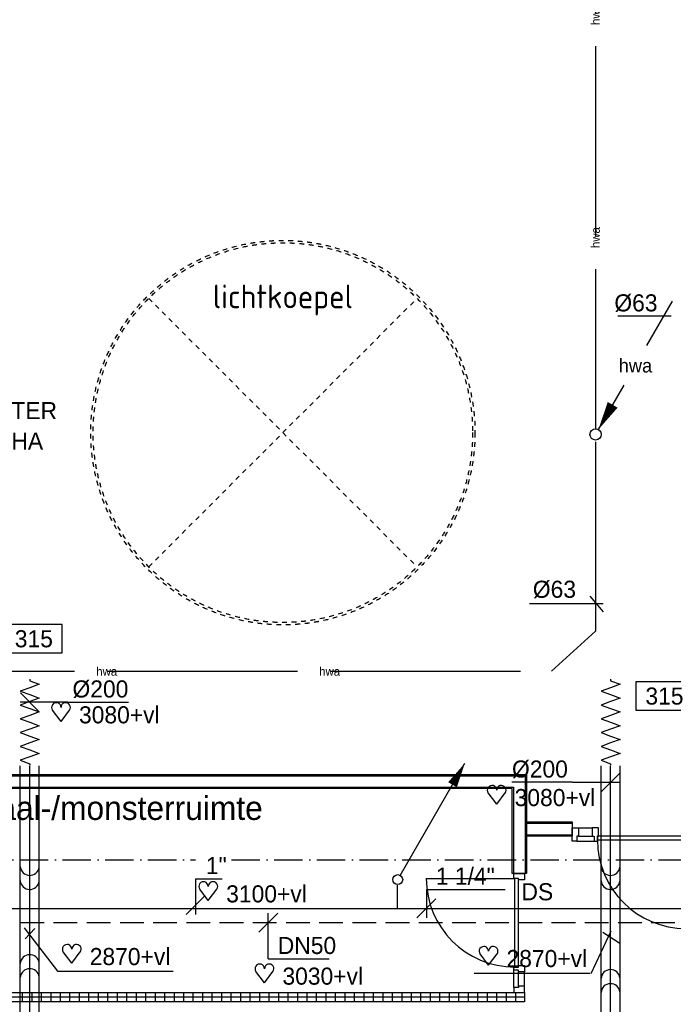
# Model space of a CAD drawing. Extents: x -41378 to 114803, y -24080 to 82188.
# Tile 130 of 137: x 92217 to 99107, y 59306 to 69677. Entities that reach past the tile are written whole.
import ezdxf
from ezdxf.enums import TextEntityAlignment as Align

# ---------------------------------------------------------------- set-up
doc = ezdxf.new("R2010")
doc.units = 0
doc.header["$LTSCALE"] = 50
for name, pattern in [('2322107', [2000, 1000, 1000]), ('2322108', [7, 5, -2]), ('2322122', [47, 40, -7]), ('2322134', [45, 40, -5]), ('CENTER2', [11.25, 7.5, -1.25, 1.25, -1.25]), ('DASHDOT', [9, 6, -1.5, 0, -1.5]), ('HIDDEN', [2, 1, -1])]:
    doc.linetypes.add(name, pattern=pattern)
doc.layers.get('0').update_dxf_attribs({"linetype": 'CONTINUOUS'})
for name, color, linetype in [('AL$1----_TEKST', 7, 'CONTINUOUS'), ('AL$7----_STRAMIEN', 1, 'DASHDOT'), ('AL22----_BINNENWAND', 7, 'CONTINUOUS'), ('AL32----_BINNENKOZ', 7, 'CONTINUOUS'), ('AL32----_DRAAIR', 7, 'CONTINUOUS'), ('AL32----_DRAAIRICHTING', 1, 'CONTINUOUS'), ('AL37----_DAKOPENING', 7, 'HIDDEN'), ('ALXAX---_TEGELWERK', 1, 'CONTINUOUS'), ('BOUW', 8, 'CONTINUOUS'), ('WL521---', 4, 'CONTINUOUS'), ('WL561---_AANVOER', 4, 'CONTINUOUS'), ('WL561---_RETOUR', 4, 'CONTINUOUS'), ('WL570---', 3, 'CONTINUOUS'), ('WL570---_HARTLIJN', 7, 'CONTINUOUS'), ('WL570---_TOEVOER', 3, 'CONTINUOUS'), ('WM$1----', 1, 'CONTINUOUS'), ('WM521---', 1, 'CONTINUOUS'), ('WM561---', 1, 'CONTINUOUS'), ('WM570---', 1, 'CONTINUOUS')]:
    doc.layers.add(name, color=color, linetype=linetype)
doc.layers.get('0').freeze()
doc.styles.add('BURO-018', font='BUROFONT.shx', dxfattribs={"height": 90})
doc.styles.add('BURO-025', font='BUROFONT.shx', dxfattribs={"height": 250})
doc.styles.get("Standard").update_dxf_attribs({"font": 'ISOCP'})

# ---------------------------------------------------------------- blocks, each defined once
blk = doc.blocks.new('LU-ORND')
at = {"color": 0, "linetype": 'CONTINUOUS'}
for p, q in [((-3, 1.5), (-3, -1.5)), ((3, 1.5), (-3, 1.5)), ((3, -1.5), (3, 1.5)), ((-3, -1.5), (3, -1.5))]:
    blk.add_line(p, q, dxfattribs=at)
blk = doc.blocks.new('LDV1107')
at = {"color": 0, "linetype": 'CONTINUOUS'}
blk.add_line((0.25, 0.433), (6.75, 11.691), dxfattribs=at)
blk.add_lwpolyline([(6.75, 11.691, 0, 1, 0), (5.5, 9.526, 1, 1, 0)], format="xyseb", dxfattribs=at)
blk.add_circle((0, 0), 0.5, dxfattribs=at)
blk = doc.blocks.new('LDV3')
at = {"color": 0, "linetype": 'CONTINUOUS'}
for p, q in [((4.5, 7.794), (6.75, 11.691)), ((0.25, 0.433), (2.5, 4.33))]:
    blk.add_line(p, q, dxfattribs=at)
blk.add_lwpolyline([(0.25, 0.433, 0, 1, 0), (1.5, 2.598, 1, 1, 0)], format="xyseb", dxfattribs=at)
blk.add_circle((0, 0), 0.5, dxfattribs=at)
at = {"color": 0, "linetype": 'CONTINUOUS', "style": 'BURO-018'}
blk.add_attdef('LD_TEXT1', text='', height=1.8, dxfattribs=at).set_placement((3.5, 6.062), align=Align.MIDDLE)
blk = doc.blocks.new('*U335', base_point=(93960, 60316))
at = {"color": 0, "linetype": 'CONTINUOUS'}
for p, q in [((93960, 60516), (93960, 60216)), ((93960, 60516), (94790, 60516)), ((94060, 60416), (93860, 60216))]:
    blk.add_line(p, q, dxfattribs=at)
at = {"color": 0, "linetype": 'CONTINUOUS', "style": 'BURO-018'}
blk.add_text('1 1/4"', height=180, dxfattribs=at).set_placement((94060, 60566))
blk = doc.blocks.new('LU-1D-F-C838A')
at = {"color": 0, "linetype": 'CONTINUOUS'}
for p, q in [((-453, 0), (-437, 0)), ((-437, 0), (-400, 100)), ((-400, 100), (-364, 0)), ((-364, 0), (-328, -100)), ((-328, -100), (-291, 0)), ((-291, 0), (-255, 100)), ((-255, 100), (-218, 0)), ((-218, 0), (-182, -100)), ((-182, -100), (-146, 0)), ((-146, 0), (-109, 100)), ((-109, 100), (-73, 0)), ((-73, 0), (-36, -100)), ((-36, -100), (0, 0)), ((0, 0), (36, 100)), ((36, 100), (73, 0)), ((73, 0), (109, -100)), ((109, -100), (146, 0)), ((146, 0), (182, 100)), ((182, 100), (218, 0)), ((218, 0), (255, -100)), ((255, -100), (291, 0)), ((291, 0), (328, 100)), ((328, 100), (364, 0)), ((364, 0), (400, -100)), ((400, -100), (437, 0)), ((437, 0), (453, 0))]:
    blk.add_line(p, q, dxfattribs=at)
blk = doc.blocks.new('LU-1D-K-C8')
at = {"color": 0, "linetype": 'CONTINUOUS'}
for p, q in [((-0.5, 100), (0.5, 100)), ((-0.5, -100), (0.5, -100))]:
    blk.add_line(p, q, dxfattribs=at)
at = {"layer": 'WL570---_HARTLIJN', "linetype": 'CENTER2'}
blk.add_line((-0.5, 0), (0.5, 0), dxfattribs=at)
blk = doc.blocks.new('*U413', base_point=(92423, 59659))
at = {"color": 0, "linetype": 'CONTINUOUS'}
for p, q in [((92423, 59559), (92224, 59759)), ((92723, 59659), (92223, 59659)), ((92723, 59659), (93363, 59659))]:
    blk.add_line(p, q, dxfattribs=at)
at = {"layer": 'WM570---', "linetype": 'CONTINUOUS', "style": 'BURO-018'}
blk.add_text('%%c200', height=180, dxfattribs=at).set_placement((92773, 59709))
blk = doc.blocks.new('HART')
at = {"color": 1}
for q in [(-39.7, 52.4), (39.7, 52.4)]:
    blk.add_line((0, 0), q, dxfattribs=at)
for centre, start, end in [((-22.1, 65.7), 0, 217.1867), ((22.1, 65.7), 322.8133, 180)]:
    blk.add_arc(centre, 22.1, start, end, dxfattribs=at)
blk = doc.blocks.new('*U502', base_point=(94837, 60165))
at = {"color": 0, "linetype": 'CONTINUOUS'}
for p, q in [((94937, 60265), (94737, 60065)), ((94837, 59785), (94837, 60265)), ((94837, 59785), (95477, 59785))]:
    blk.add_line(p, q, dxfattribs=at)
at = {"color": 0, "linetype": 'CONTINUOUS', "style": 'BURO-018'}
blk.add_text('DN50', height=180, dxfattribs=at).set_placement((94937, 59835))
blk = doc.blocks.new('*U505', base_point=(98345, 61644))
at = {"color": 0, "linetype": 'CONTINUOUS'}
for p, q in [((98345, 61544), (98545, 61744)), ((98045, 61644), (97405, 61644)), ((98045, 61644), (98545, 61644))]:
    blk.add_line(p, q, dxfattribs=at)
at = {"layer": 'WM570---', "linetype": 'CONTINUOUS', "style": 'BURO-018'}
blk.add_text('%%c200', height=180, dxfattribs=at).set_placement((97995, 61694), align=Align.RIGHT)
blk = doc.blocks.new('2322122-2')
at = {"layer": 'WM521---', "color": 0, "style": 'BURO-018'}
for rotation, p in [(90, (98285, 69732)), (90, (98285, 67382)), (360, (93134, 62814)), (360, (95484, 62814))]:
    blk.add_text('hwa', height=90, rotation=rotation, dxfattribs=at).set_placement(p, align=Align.MIDDLE)

msp = doc.modelspace()

# ---------------------------------------------------------------- linework, layer by layer
at = {"layer": 'AL$7----_STRAMIEN', "color": 1}
for p, q in [((69262.8, 60827.3), (94069.3, 60827.3)), ((94448.9, 60827.3), (112415.3, 60827.3))]:
    msp.add_line(p, q, dxfattribs=at)
at = {"layer": 'AL22----_BINNENWAND', "color": 8}
for p, q in [((83445.8, 61727.3), (97558.4, 61727.3)), ((97558.4, 61727.3), (97558.4, 60682.3)), ((97408.4, 61577.3), (83595.8, 61577.3)), ((97408.4, 60682.3), (97408.4, 61577.3)), ((97558.4, 61227.3), (98040, 61227.3)), ((97558.4, 61077.3), (97558.4, 61227.3)), ((98040, 61227.3), (98040, 61077.3)), ((98040, 61077.3), (97558.4, 61077.3)), ((97558.4, 60682.3), (97408.4, 60682.3)), ((83457.8, 59431.3), (97539.3, 59431.3)), ((97539.3, 59431.3), (97539.3, 59331.3)), ((97539.3, 59331.3), (83457.8, 59331.3))]:
    msp.add_line(p, q, dxfattribs=at)
at = {"layer": 'AL22----_BINNENWAND', "color": 8, "linetype": 'CONTINUOUS'}
for p, q in [((83460.8, 61712.3), (97543.4, 61712.3)), ((97543.4, 61712.3), (97543.4, 60682.3)), ((83580.8, 61592.3), (97423.4, 61592.3)), ((97423.4, 61592.3), (97423.4, 60682.3)), ((97558.4, 61212.3), (98040, 61212.3)), ((97558.4, 61092.3), (98040, 61092.3))]:
    msp.add_line(p, q, dxfattribs=at)
at = {"layer": 'AL32----_BINNENKOZ', "color": 8}
for p, q in [((98040, 61025.8), (98040, 61164.8)), ((98040, 61164.8), (98107, 61164.8)), ((98107, 61164.8), (98257, 61164.8)), ((98107, 61164.8), (98107, 61076.8)), ((98318.1, 61164.8), (98251.1, 61164.8)), ((98251.1, 61164.8), (98251.1, 61076.8)), ((98318.1, 61076.8), (98318.1, 61164.8)), ((98090, 61025.8), (98040, 61025.8)), ((98107, 61076.8), (98090, 61076.8)), ((98090, 61076.8), (98090, 61025.8)), ((98090, 61025.8), (98274, 61025.8)), ((98107, 61076.8), (98257, 61076.8)), ((98251.1, 61076.8), (98268.1, 61076.8)), ((98274, 61076.8), (98274, 61025.8)), ((98274, 61025.8), (98307, 61025.8)), ((98274, 61025.8), (98307, 61025.8)), ((98301.1, 61076.8), (98318.1, 61076.8)), ((98307, 61025.8), (98307, 61076.8)), ((98307, 61076.8), (98307, 61036.8)), ((99241, 61076.8), (98307, 61076.8)), ((98307, 61036.8), (99241, 61036.8)), ((97425.3, 60682.3), (97539.3, 60682.3)), ((97425.3, 60632.3), (97425.3, 60682.3)), ((97539.3, 60682.3), (97539.3, 60615.3)), ((97476.3, 60632.3), (97425.3, 60632.3)), ((97436.3, 59698.3), (97436.3, 60632.3)), ((97476.3, 59698.3), (97476.3, 60632.3)), ((97476.3, 60615.3), (97476.3, 60632.3)), ((97539.3, 60615.3), (97476.3, 60615.3)), ((97425.3, 59665.3), (97425.3, 59698.3)), ((97425.3, 59698.3), (97476.3, 59698.3)), ((97425.3, 59665.3), (97425.3, 59698.3)), ((97476.3, 59665.3), (97425.3, 59665.3)), ((97425.3, 59481.3), (97425.3, 59665.3)), ((97476.3, 59698.3), (97476.3, 59715.3)), ((97476.3, 59715.3), (97539.3, 59715.3)), ((97476.3, 59648.3), (97476.3, 59665.3)), ((97539.3, 59648.3), (97476.3, 59648.3)), ((97476.3, 59498.3), (97476.3, 59648.3)), ((97539.3, 59715.3), (97539.3, 59648.3)), ((97539.3, 59498.3), (97539.3, 59648.3)), ((97476.3, 59481.3), (97425.3, 59481.3)), ((97425.3, 59481.3), (97425.3, 59431.3)), ((97425.3, 59431.3), (97539.3, 59431.3)), ((97539.3, 59498.3), (97476.3, 59498.3)), ((97476.3, 59498.3), (97476.3, 59481.3)), ((97539.3, 59431.3), (97539.3, 59498.3))]:
    msp.add_line(p, q, dxfattribs=at)
at = {"layer": 'AL32----_DRAAIR', "color": 8}
msp.add_line((96502.3, 60632.3), (97436.3, 60632.3), dxfattribs=at)
msp.add_arc((97436.3, 60632.3), 934, 180, 270, dxfattribs=at)
at = {"layer": 'AL32----_DRAAIRICHTING', "color": 8}
msp.add_arc((99241, 61036.8), 934, 180, 270, dxfattribs=at)
at = {"layer": 'AL37----_DAKOPENING', "color": 8, "linetype": 'HIDDEN'}
for p, q in [((93576.8, 63913.1), (96405.2, 66741.5)), ((93576.8, 66741.5), (96405.2, 63913.1))]:
    msp.add_line(p, q, dxfattribs=at)
at = {"layer": 'AL37----_DAKOPENING', "color": 8}
for radius in [2025, 2000]:
    msp.add_circle((94991, 65327.3), radius, dxfattribs=at)
at = {"layer": 'ALXAX---_TEGELWERK', "color": 8}
for p, q in [((92246.9, 59331.3), (92246.9, 59431.3)), ((92346.9, 59331.3), (92346.9, 59431.3)), ((92446.9, 59331.3), (92446.9, 59431.3)), ((92546.9, 59331.3), (92546.9, 59431.3)), ((92646.9, 59331.3), (92646.9, 59431.3)), ((92746.9, 59331.3), (92746.9, 59431.3)), ((92846.9, 59331.3), (92846.9, 59431.3)), ((92946.9, 59331.3), (92946.9, 59431.3)), ((93046.9, 59331.3), (93046.9, 59431.3)), ((93146.9, 59331.3), (93146.9, 59431.3)), ((93246.9, 59331.3), (93246.9, 59431.3)), ((93346.9, 59331.3), (93346.9, 59431.3)), ((93446.9, 59331.3), (93446.9, 59431.3)), ((93546.9, 59331.3), (93546.9, 59431.3)), ((93646.9, 59331.3), (93646.9, 59431.3)), ((93746.9, 59331.3), (93746.9, 59431.3)), ((93846.9, 59331.3), (93846.9, 59431.3)), ((93946.9, 59331.3), (93946.9, 59431.3)), ((94046.9, 59331.3), (94046.9, 59431.3)), ((94146.9, 59331.3), (94146.9, 59431.3)), ((94246.9, 59331.3), (94246.9, 59431.3)), ((94346.9, 59331.3), (94346.9, 59431.3)), ((94446.9, 59331.3), (94446.9, 59431.3)), ((94546.9, 59331.3), (94546.9, 59431.3)), ((94646.9, 59331.3), (94646.9, 59431.3)), ((94746.9, 59331.3), (94746.9, 59431.3)), ((94846.9, 59331.3), (94846.9, 59431.3)), ((94946.9, 59331.3), (94946.9, 59431.3)), ((95046.9, 59331.3), (95046.9, 59431.3)), ((95146.9, 59331.3), (95146.9, 59431.3)), ((95246.9, 59331.3), (95246.9, 59431.3)), ((95346.9, 59331.3), (95346.9, 59431.3)), ((95446.9, 59331.3), (95446.9, 59431.3)), ((95546.9, 59331.3), (95546.9, 59431.3)), ((95646.9, 59331.3), (95646.9, 59431.3)), ((95746.9, 59331.3), (95746.9, 59431.3)), ((95846.9, 59331.3), (95846.9, 59431.3)), ((95946.9, 59331.3), (95946.9, 59431.3)), ((96046.9, 59331.3), (96046.9, 59431.3)), ((96146.9, 59331.3), (96146.9, 59431.3)), ((96246.9, 59331.3), (96246.9, 59431.3)), ((96346.9, 59331.3), (96346.9, 59431.3)), ((96446.9, 59331.3), (96446.9, 59431.3)), ((96546.9, 59331.3), (96546.9, 59431.3)), ((96646.9, 59331.3), (96646.9, 59431.3)), ((96746.9, 59331.3), (96746.9, 59431.3)), ((96846.9, 59331.3), (96846.9, 59431.3)), ((96946.9, 59331.3), (96946.9, 59431.3)), ((97046.9, 59331.3), (97046.9, 59431.3)), ((97146.9, 59331.3), (97146.9, 59431.3)), ((97246.9, 59331.3), (97246.9, 59431.3)), ((97346.9, 59331.3), (97346.9, 59431.3)), ((97446.9, 59331.3), (97446.9, 59431.3)), ((83457.8, 59385.6), (97539.3, 59385.6))]:
    msp.add_line(p, q, dxfattribs=at)
at = {"layer": 'WL521---', "linetype": '2322122'}
for p, q in [((98285.4, 74097.8), (98285.4, 65367.1)), ((98285.4, 65229.9), (98285.4, 63235.3)), ((98285.4, 63235.3), (97822.2, 62814.5)), ((90794.8, 62814.5), (97822.2, 62814.5))]:
    msp.add_line(p, q, dxfattribs=at)
at = {"layer": 'WL561---_AANVOER', "linetype": '2322107'}
for p, q in [((96199.5, 60315.6), (96199.5, 60562.3)), ((88134.1, 60315.6), (96199.5, 60315.6)), ((96199.5, 60315.6), (99967.2, 60315.6))]:
    msp.add_line(p, q, dxfattribs=at)
at = {"layer": 'WL561---_RETOUR', "linetype": '2322108'}
msp.add_line((99824.3, 60165.3), (90162.7, 60165.3), dxfattribs=at)
at = {"layer": 'WL570---'}
for centre, start, end in [((92323.2, 60763.4), 183.9005, 352.52153), ((98444.9, 60763.4), 183.9005, 352.52153), ((92323.2, 60615.4), 183.9005, 352.52153), ((98444.9, 60615.4), 183.9005, 352.52153), ((92323.2, 59728.5), 7.47847, 176.0995), ((92323.2, 59580.5), 7.47847, 176.0995), ((98444.9, 59570.9), 7.47847, 176.0995), ((98444.9, 59423), 7.47847, 176.0995)]:
    msp.add_arc(centre, 100, start, end, dxfattribs=at)
at = {"layer": 'WM$1----'}
for p, q in [((98522, 66556.4), (99084.7, 66556.4)), ((98227.3, 63606.3), (98368.7, 63441.4)), ((97590.6, 63528.6), (98368.6, 63528.6))]:
    msp.add_line(p, q, dxfattribs=at)
at = {"layer": 'WM561---'}
for p, q in [((92265, 60112.7), (92614.2, 59655.1)), ((92272.9, 59994.1), (92375.8, 60104.8)), ((98448.5, 60076.9), (98238.3, 59625.2)), ((98364.4, 60066.4), (98543.1, 59950.9)), ((92614.2, 59655.1), (93833.4, 59655.1)), ((97007.5, 59634.1), (98226.7, 59634.1))]:
    msp.add_line(p, q, dxfattribs=at)
at = {"layer": 'WM570---', "color": 1}
for p, q in [((94070.9, 60627.7), (94070.9, 60250.1)), ((94070.9, 60627.7), (94349.5, 60627.7)), ((94170.9, 60450.1), (93970.9, 60250.1))]:
    msp.add_line(p, q, dxfattribs=at)

# ---------------------------------------------------------------- block references
at = {"layer": 'WL521---', "color": 2}
ref = msp.add_blockref('LDV3', (98287.3, 65308.7), dxfattribs=dict(at, xscale=120, yscale=120, zscale=120))
ref.add_attrib('LD_TEXT1', 'hwa', dxfattribs={"layer": '0', "color": 1, "linetype": 'CONTINUOUS', "height": 144, "style": 'BURO-018'}).set_placement((98707.3, 66036.2), align=Align.MIDDLE)
at = {"layer": 'WL561---_AANVOER', "color": 2, "xscale": 105, "yscale": 105, "zscale": 105}
msp.add_blockref('LDV1107', (96201.6, 60618.7), dxfattribs=at)
at = {"layer": 'WL570---_TOEVOER', "linetype": 'CONTINUOUS', "rotation": 270}
for p in [(92323.4, 62276.3), (98445.1, 62276.3)]:
    msp.add_blockref('LU-1D-F-C838A', p, dxfattribs=at)
at = {"layer": 'WL570---_TOEVOER', "linetype": 'CONTINUOUS', "xscale": 3444.846672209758, "rotation": 90}
for p in [(92323.4, 60096.5), (98445.1, 60096.5)]:
    msp.add_blockref('LU-1D-K-C8', p, dxfattribs=at)
at = {"layer": 'WM521---'}
msp.add_blockref('2322122-2', (0, 0), dxfattribs=at)
at = {"layer": 'WM561---'}
msp.add_blockref('*U335', (96503.5, 60315.6), dxfattribs=at)
at = {"layer": 'WM561---', "linetype": '2322134'}
msp.add_blockref('*U502', (94837.3, 60165.3), dxfattribs=at)
at = {"layer": 'WM570---'}
ref = msp.add_blockref('LU-ORND', (92365.8, 63156.3), dxfattribs=dict(at, xscale=100, yscale=100, zscale=100))
ref.add_attrib('LU_TEXT1', '315', dxfattribs={"layer": '0', "color": 1, "linetype": 'CONTINUOUS', "height": 180, "style": 'BURO-018'}).set_placement((92365.8, 63156.3), align=Align.MIDDLE)
for name, p in [('*U413', (92423.4, 62487.6)), ('*U505', (98345.1, 61643.9))]:
    msp.add_blockref(name, p, dxfattribs=at)
ref = msp.add_blockref('LU-ORND', (99013.2, 62552.7), dxfattribs=dict(at, xscale=100, yscale=100, zscale=100))
ref.add_attrib('LU_TEXT1', '315', dxfattribs={"layer": '0', "color": 1, "linetype": 'CONTINUOUS', "height": 180, "style": 'BURO-018'}).set_placement((99013.2, 62552.7), align=Align.MIDDLE)
at = {"layer": 'WM570---', "xscale": 2.25, "yscale": 2.25, "zscale": 2.25}
for p in [(92652.6, 62285.2), (97244.8, 61413.6), (94204.2, 60399.2), (92765.8, 59738.8), (97159.1, 59717.7), (94797, 59532.5)]:
    msp.add_blockref('HART', p, dxfattribs=at)

# ---------------------------------------------------------------- texts
at = {"layer": 'AL$1----_TEKST', "color": 8}
msp.add_text('lichtkoepel', height=250, dxfattribs=at).set_placement((94991, 66637.1), align=Align.CENTER)
at = {"layer": 'BOUW', "style": 'BURO-025'}
msp.add_text('materiaal-/monsterruimte', height=250, dxfattribs=at).set_placement((91063.3, 61247.7))
at = {"layer": 'BOUW', "color": 1, "style": 'BURO-018'}
msp.add_text('DS', height=180, dxfattribs=at).set_placement((97506.2, 60401.1))
at = {"layer": 'WL570---', "color": 1, "style": 'BURO-018'}
for s, p in [('2X ROOSTER', (91058.7, 65469.8)), ('TYPE WRHA', (91032.7, 65148.7))]:
    msp.add_text(s, height=180, dxfattribs=at).set_placement(p)
at = {"layer": 'WM$1----', "color": 1, "style": 'BURO-018'}
for p in [(98485.3, 66604.3), (97626, 63587.5)]:
    msp.add_text('%%C63', height=180, dxfattribs=at).set_placement(p)
at = {"layer": 'WM570---', "color": 1, "style": 'BURO-018'}
for s, p in [('3080+vl', (92842, 62265.1)), ('3080+vl', (97434.2, 61393.5)), ('1"', (94179.5, 60677.7)), ('3100+vl', (94393.6, 60379.1)), ('2870+vl', (92955.2, 59718.7)), ('2870+vl', (97348.5, 59697.7)), ('3030+vl', (94986.4, 59512.4))]:
    msp.add_text(s, height=180, dxfattribs=at).set_placement(p)

doc.saveas('drawing.dxf')
